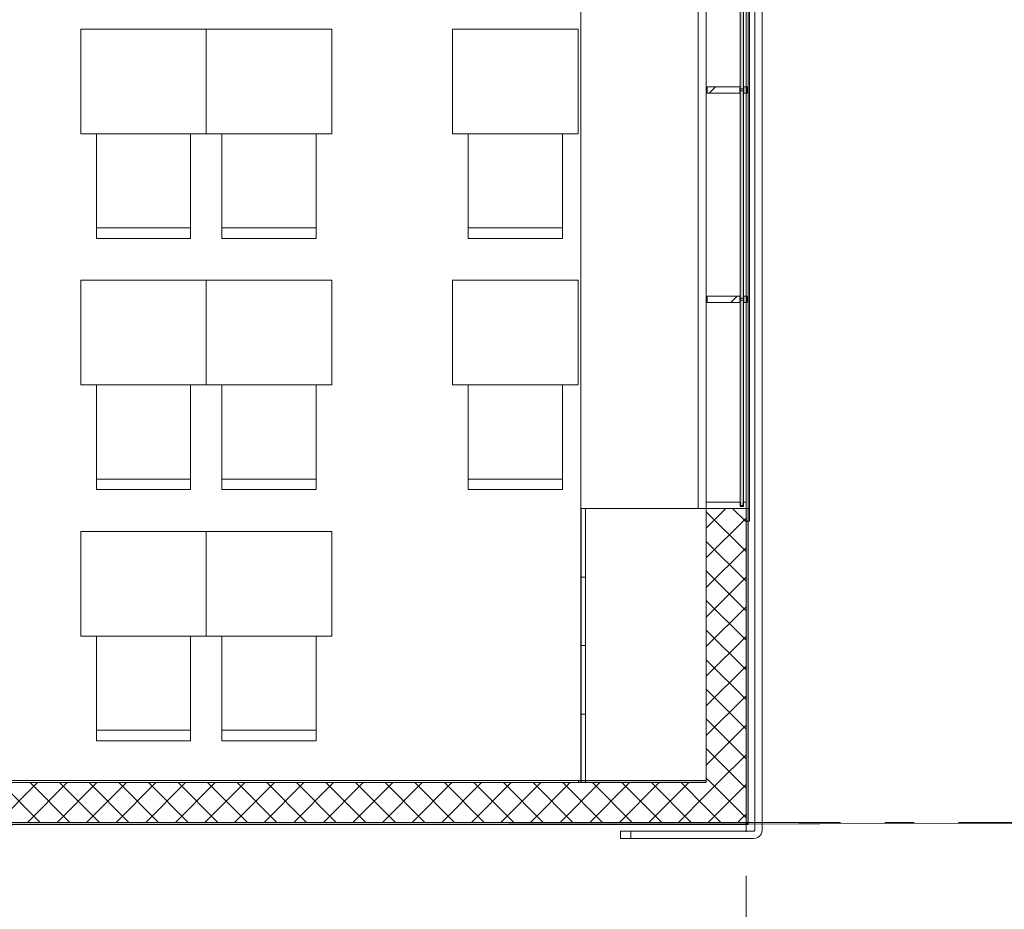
# Model space of a CAD drawing. Header units: millimetres. Extents: x 74467 to 235410, y -65 to 114857.
# Tile 197 of 256: x 126222 to 130927, y 70831 to 75081. Entities that reach past the tile are written whole.
import ezdxf
from ezdxf.enums import TextEntityAlignment as Align

# ---------------------------------------------------------------- set-up
doc = ezdxf.new("R2010")
doc.units = ezdxf.units.MM
doc.header["$MEASUREMENT"] = 0
doc.linetypes.add('Katkend topelt', pattern=[1093.611073, 529.166651, -211.666656, 141.111112, -211.666656])
doc.linetypes.add('Wipeout_Contour', pattern=[1000, 0, -1000])
for name, color, linetype in [('00 Kunstikonkursi LÜ jaoks asendi 2D', 7, 'Continuous'), ('00 Teljed.AR', 7, 'Continuous'), ('1235 Vahelaed.AR', 7, 'Continuous'), ('1311 Siseseinad.AR', 7, 'Continuous'), ('1312 Klaassiseseinad.AR', 7, 'Continuous'), ('1317 Käsipuud.SA', 7, 'Continuous'), ('1326 Seinapinnad.SA', 7, 'Continuous'), ('1330 Sisustus.SA', 7, 'Continuous'), ('1331 Sisseehitatud sisustus.SA', 7, 'Continuous'), ('9350 Netopind.AR', 7, 'Continuous')]:
    doc.layers.add(name, color=color, linetype=linetype)
doc.styles.add('GENERATED_STYLE_3', font='txt')
pattern_1 = [(45, (0, 0), (-70.71068, 70.71068), []), (135, (0, 0), (70.71068, 70.71068), [])]
pattern_2 = [(45, (0, 0), (-183.84776, 183.84776), [195, -65, 0, -65]), (45, (22.98, 206.83), (-183.84776, 183.84776), [195, -65, 0, -65])]

# ---------------------------------------------------------------- blocks, each defined once
blk = doc.blocks.new('Slab_3_1', base_point=(121939.6, 71235.9))
at = {"color": 254, "linetype": 'Wipeout_Contour', "lineweight": 0, "ltscale": 852887.361332}
blk.add_wipeout([(121939.6, 71235.9), (121462.1, 67838), (123892.6, 67793.4), (123892.6, 69575.9), (126312.6, 69575.9), (126312.6, 71235.9)], dxfattribs=at).dxf.layer = '1235 Vahelaed.AR'
at = {"layer": '1235 Vahelaed.AR', "color": 7, "linetype": 'Continuous', "lineweight": 13, "flags": 128}
blk.add_lwpolyline([(126312.6, 71235.9), (121939.6, 71235.9)], dxfattribs=at)
blk = doc.blocks.new('Slab_10_1', base_point=(128802.6, 95485.9))
at = {"color": 254, "linetype": 'Wipeout_Contour', "lineweight": 0, "ltscale": 4067564.723943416}
blk.add_wipeout([(133132.6, 95485.9), (128802.6, 95485.9), (128802.6, 94875.9), (129442.6, 94875.9), (129442.6, 71245.9), (132092.6, 71245.9), (132092.6, 71435.9), (131422.6, 71435.9), (131422.6, 72655.9), (132092.6, 72655.9), (132092.6, 79005.9), (131422.6, 79005.9), (131422.6, 81405.9), (132092.6, 81405.9), (132092.6, 82085.9), (132092.6, 85255.9), (131422.6, 85255.9), (131422.6, 87655.9), (132092.6, 87655.9), (132092.6, 90055.9), (131422.6, 90055.9), (131422.6, 90625.9), (131292.6, 90625.9), (131292.6, 90815.9), (131292.6, 93185.9), (133132.6, 93185.9)], dxfattribs=at).dxf.layer = '1235 Vahelaed.AR'
at = {"layer": '1235 Vahelaed.AR', "color": 7, "linetype": 'Continuous', "lineweight": 13, "flags": 128}
for points in [[(129442.6, 71245.9), (129442.6, 94875.9)], [(129692.6, 71245.9), (129442.6, 71245.9)]]:
    blk.add_lwpolyline(points, dxfattribs=at)
blk = doc.blocks.new('Slab_17_1', base_point=(126312.6, 71235.9))
at = {"color": 254, "linetype": 'Wipeout_Contour', "lineweight": 0, "ltscale": 2831097.235720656}
blk.add_wipeout([(129692.6, 71235.9), (126312.6, 71235.9), (126312.7, 69575.9), (129682.6, 69575.9), (129682.6, 69639.7), (131292.6, 69639.7), (131292.6, 67651), (132092.6, 67651), (133964.5, 67632.4), (133964.5, 67705.5), (134032.6, 67705.3), (134032.6, 69535.9), (133892.6, 69535.9), (133892.6, 69735.9), (133892.6, 71245.9), (133892.6, 71435.9), (132092.6, 71435.9), (132092.6, 71245.9), (129692.6, 71245.9)], dxfattribs=at).dxf.layer = '1235 Vahelaed.AR'
at = {"layer": '1235 Vahelaed.AR', "color": 7, "linetype": 'Continuous', "lineweight": 13, "flags": 128}
blk.add_lwpolyline([(126312.6, 71235.9), (129692.6, 71235.9), (129692.6, 71245.9)], dxfattribs=at)
blk = doc.blocks.new('Slab_22_1', base_point=(124307.1, 88081.6))
at = {"color": 254, "linetype": 'Wipeout_Contour', "lineweight": 0, "ltscale": 742907.755518}
blk.add_wipeout([(124307.1, 88081.6), (121939.6, 71235.9), (126312.6, 71235.9), (129692.6, 71235.9), (129692.6, 87324.7)], dxfattribs=at).dxf.layer = '1235 Vahelaed.AR'
at = {"layer": '1235 Vahelaed.AR', "color": 7, "linetype": 'Continuous', "lineweight": 13, "flags": 128}
blk.add_lwpolyline([(124307.1, 88081.6), (121939.6, 71235.9), (126312.6, 71235.9), (129692.6, 71235.9), (129692.6, 83745.5)], dxfattribs=at)
blk = doc.blocks.new('Liikumisruum_RG 103_3_1', base_point=(96460.4, 94557))
at = {"layer": '9350 Netopind.AR', "color": 7, "linetype": 'Continuous', "lineweight": 13, "flags": 128}
blk.add_lwpolyline([(129702.6, 93185.9), (129702.6, 71235.9), (123739.6, 71235.9), (123739.6, 69725.9), (129705.6, 69725.9), (129705.6, 67676.8), (132092.6, 67651.1), (132092.6, 69545.9), (131292.6, 69545.9), (131292.6, 72785.9), (132092.6, 72785.9), (132092.6, 78875.9), (131292.6, 78875.9), (131292.6, 81535.9), (132092.6, 81535.9), (132092.6, 85125.9), (131292.6, 85125.9), (131292.6, 87785.9), (132092.6, 87785.9), (132092.6, 89925.9), (131292.6, 89925.9), (131292.6, 93195.9)], dxfattribs=at)
blk = doc.blocks.new('Ainekabinet 2_PK 111_30_1', base_point=(123325, 77435.9))
at = {"layer": '9350 Netopind.AR', "color": 7, "linetype": 'Continuous', "lineweight": 13, "flags": 128}
blk.add_lwpolyline([(122085.9, 72277), (122006.6, 71712.5), (122412.6, 71655.4), (122383.1, 71445.9), (129502.6, 71445.9), (129502.6, 77435.9), (123225, 77435.9), (122810.9, 77435.9)], close=True, dxfattribs=at)
blk = doc.blocks.new('Slab_61_1', base_point=(128902.6, 77435.9))
at = {"layer": '1331 Sisseehitatud sisustus.SA', "color": 253, "linetype": 'Continuous', "lineweight": 13, "true_color": 0xa5a6a4, "flags": 128}
blk.add_lwpolyline([(128902.6, 77435.9), (128902.6, 71435.9), (129502.6, 71435.9), (129502.6, 77435.9)], close=True, dxfattribs=at)
blk = doc.blocks.new('Opening_2_1')
at = {"layer": '1311 Siseseinad.AR', "color": 7, "linetype": 'Continuous', "lineweight": 13, "flags": 128}
for points in [[(129479.6, 76745.5), (129463.6, 76745.5)], [(129463.6, 76745.5), (129463.6, 72745.5)], [(129502.6, 76745.5), (129479.6, 76745.5)], [(129708.6, 72745.5), (129708.6, 76745.5)]]:
    blk.add_lwpolyline(points, dxfattribs=at)
at = {"layer": '1311 Siseseinad.AR', "color": 7, "linetype": 'Continuous', "lineweight": 15, "flags": 128}
for points in [[(129708.6, 76745.5), (129702.6, 76745.5), (129692.6, 76745.5)], [(129463.6, 72745.5), (129479.6, 72745.5)], [(129479.6, 72745.5), (129502.6, 72745.5)], [(129502.6, 72745.5), (129692.6, 72745.5)], [(129692.6, 72745.5), (129702.6, 72745.5), (129708.6, 72745.5)]]:
    blk.add_lwpolyline(points, dxfattribs=at)
blk = doc.blocks.new('Wall_31_1', base_point=(129692.6, 87324.7))
at = {"layer": '1311 Siseseinad.AR', "linetype": 'Continuous', "lineweight": 13, "true_color": 0x50504f}
h = blk.add_hatch(dxfattribs=at)
h.set_pattern_fill('Plokk_õõnesbetoon_0001', color=251, style=0, pattern_type=2)
h.set_pattern_definition(pattern_1)
h.paths.add_polyline_path([(129502.6, 71435.9), (129692.6, 71435.9), (129692.6, 72745.5), (129502.6, 72745.5)])
h = blk.add_hatch(dxfattribs=at)
h.set_pattern_fill('Plokk_õõnesbetoon_0001', color=251, style=0, pattern_type=2)
h.set_pattern_definition(pattern_1)
h.paths.add_polyline_path([(129502.6, 71245.9), (129692.6, 71245.9), (129502.6, 71435.9)])
h = blk.add_hatch(dxfattribs=at)
h.set_pattern_fill('Plokk_õõnesbetoon_0001', color=251, style=0, pattern_type=2)
h.set_pattern_definition(pattern_1)
h.paths.add_polyline_path([(129692.6, 71435.9), (129502.6, 71435.9), (129692.6, 71245.9)])
at = {"layer": '1311 Siseseinad.AR', "color": 7, "linetype": 'Continuous', "lineweight": 15, "flags": 128}
for points in [[(129502.6, 72745.5), (129502.6, 71435.9)], [(129692.6, 71245.9), (129692.6, 72745.5)]]:
    blk.add_lwpolyline(points, dxfattribs=at)
at = {"layer": '1311 Siseseinad.AR', "color": 7, "linetype": 'Continuous', "lineweight": 13, "flags": 128}
blk.add_lwpolyline([(129692.6, 71245.9), (129502.6, 71245.9)], dxfattribs=at)
blk = doc.blocks.new('Wall_32_1', base_point=(129692.6, 71245.9))
at = {"layer": '1311 Siseseinad.AR', "linetype": 'Continuous', "lineweight": 13, "true_color": 0x50504f}
h = blk.add_hatch(dxfattribs=at)
h.set_pattern_fill('Plokk_õõnesbetoon_0001', color=251, style=0, pattern_type=2)
h.set_pattern_definition(pattern_1)
h.paths.add_polyline_path([(121942, 71245.9), (129502.6, 71245.9), (129502.6, 71435.9), (122371.6, 71435.9), (122345.6, 71250.8), (121950.5, 71306.3)])
at = {"layer": '1311 Siseseinad.AR', "color": 7, "linetype": 'Continuous', "lineweight": 15, "flags": 128}
for points in [[(129502.6, 71435.9), (122371.6, 71435.9)], [(121942, 71245.9), (129502.6, 71245.9)]]:
    blk.add_lwpolyline(points, dxfattribs=at)
blk = doc.blocks.new('Wall_261_1', base_point=(129692.6, 87324.7))
at = {"layer": '1326 Seinapinnad.SA', "linetype": 'Continuous', "lineweight": 0, "true_color": 0xfefefe}
for points in [[(129692.6, 72745.5), (129692.6, 71245.9), (129702.6, 71245.9), (129702.6, 72745.5), (129692.6, 72745.5)], [(129692.6, 71235.9), (129702.6, 71235.9), (129692.6, 71245.9)], [(129702.6, 71245.9), (129692.6, 71245.9), (129702.6, 71235.9)]]:
    blk.add_hatch(color=7, dxfattribs=at).paths.add_polyline_path(points)
at = {"layer": '1326 Seinapinnad.SA', "color": 7, "linetype": 'Continuous', "lineweight": 15, "flags": 128}
for points in [[(129692.6, 72745.5), (129692.6, 71245.9)], [(129702.6, 71235.9), (129702.6, 72745.5)], [(129702.6, 71235.9), (129692.6, 71235.9)]]:
    blk.add_lwpolyline(points, dxfattribs=at)
blk = doc.blocks.new('Wall_262_1', base_point=(129692.6, 71245.9))
at = {"layer": '1326 Seinapinnad.SA', "linetype": 'Continuous', "lineweight": 0, "true_color": 0xfefefe}
blk.add_hatch(color=7, dxfattribs=at).paths.add_polyline_path([(129692.6, 71245.9), (121941, 71245.9), (121941, 71235.9), (129692.6, 71235.9)])
at = {"layer": '1326 Seinapinnad.SA', "color": 7, "linetype": 'Continuous', "lineweight": 15, "flags": 128}
for points in [[(129692.6, 71245.9), (121941, 71245.9)], [(121941, 71235.9), (129692.6, 71235.9)]]:
    blk.add_lwpolyline(points, dxfattribs=at)
blk = doc.blocks.new('Wall_269_1', base_point=(122371.6, 71435.9))
at = {"layer": '1326 Seinapinnad.SA', "linetype": 'Continuous', "lineweight": 0, "true_color": 0xfefefe}
blk.add_hatch(color=7, dxfattribs=at).paths.add_polyline_path([(122381.7, 71435.9), (129502.6, 71435.9), (129502.6, 71445.9), (122383.1, 71445.9)])
at = {"layer": '1326 Seinapinnad.SA', "color": 7, "linetype": 'Continuous', "lineweight": 15, "flags": 128}
for points in [[(122371.6, 71435.9), (129502.6, 71435.9)], [(129502.6, 71445.9), (122383.1, 71445.9)], [(129502.6, 71435.9), (129502.6, 71445.9)]]:
    blk.add_lwpolyline(points, dxfattribs=at)
blk = doc.blocks.new('Wall_562_1', base_point=(129502.6, 72744.9))
at = {"layer": '1331 Sisseehitatud sisustus.SA', "color": 253, "linetype": 'Continuous', "lineweight": 13, "true_color": 0xa5a6a4, "flags": 128}
for points in [[(129463.6, 72745.5), (129463.6, 72744.9)], [(129479.6, 72744.9), (129463.6, 72744.9)], [(129502.6, 72744.9), (129479.6, 72744.9)], [(129502.6, 72744.9), (129502.6, 72745.5)]]:
    blk.add_lwpolyline(points, dxfattribs=at)
blk = doc.blocks.new('Wall_563_1', base_point=(129692.6, 72684.9))
at = {"layer": '1331 Sisseehitatud sisustus.SA', "color": 253, "linetype": 'Continuous', "lineweight": 13, "true_color": 0xa5a6a4, "flags": 128}
for points in [[(129708.6, 76805.5), (129692.6, 76805.5)], [(129692.6, 76805.5), (129692.6, 76745.5)], [(129708.6, 76745.5), (129708.6, 76805.5)], [(129692.6, 72745.5), (129692.6, 72684.9)], [(129708.6, 72684.9), (129708.6, 72745.5)], [(129692.6, 72684.9), (129708.6, 72684.9)]]:
    blk.add_lwpolyline(points, dxfattribs=at)
blk = doc.blocks.new('Wall_574_1', base_point=(122373, 71435.9))
at = {"color": 254, "linetype": 'Wipeout_Contour', "lineweight": 0, "ltscale": 578135.032796}
blk.add_wipeout([(122373, 71435.9), (128892.6, 71435.9), (128892.6, 71445.9), (122373, 71445.9)], dxfattribs=at).dxf.layer = '1326 Seinapinnad.SA'
at = {"layer": '1326 Seinapinnad.SA', "color": 7, "linetype": 'Continuous', "lineweight": 13, "flags": 128}
for points in [[(128892.6, 71445.9), (122373, 71445.9)], [(122373, 71435.9), (128892.6, 71435.9)], [(128892.6, 71435.9), (128892.6, 71445.9)]]:
    blk.add_lwpolyline(points, dxfattribs=at)
blk = doc.blocks.new('Railing_12_1')
at = {"layer": '1317 Käsipuud.SA', "color": 7, "linetype": 'Continuous', "lineweight": 13}
for p, q in [((129770.1, 75875.3), (129735.1, 75875.3)), ((129735.1, 75875.3), (129735.1, 75525.9)), ((129770.1, 75525.9), (129770.1, 75875.3)), ((129770.1, 75825.4), (129735.1, 75825.4)), ((129735.1, 75825.4), (129735.1, 75525.9)), ((129770.1, 75525.9), (129770.1, 75825.4)), ((129735.1, 75525.9), (129735.1, 71251.9)), ((129735.1, 75525.9), (129735.1, 71251.9)), ((129770.1, 71251.9), (129770.1, 75525.9)), ((129770.1, 71251.9), (129770.1, 75525.9)), ((129735.1, 71251.9), (129735.1, 71235.9)), ((129735.1, 71251.9), (129735.1, 71235.9)), ((129735.1, 71235.9), (129735.1, 71212)), ((129735.1, 71235.9), (129735.1, 71212)), ((129770.1, 71235.9), (129770.1, 71251.9)), ((129770.1, 71235.9), (129770.1, 71251.9)), ((129770.1, 71209.7), (129770.1, 71235.9)), ((129770.1, 71209.7), (129770.1, 71235.9)), ((129442.6, 71203.4), (129092.6, 71203.4)), ((129092.6, 71203.4), (129092.6, 71168.4)), ((129442.6, 71203.4), (129142.6, 71203.4)), ((129142.6, 71203.4), (129142.6, 71168.4)), ((129711.6, 71203.4), (129442.6, 71203.4)), ((129711.6, 71203.4), (129442.6, 71203.4)), ((129726.5, 71203.4), (129711.6, 71203.4)), ((129726.5, 71203.4), (129711.6, 71203.4)), ((129729.5, 71203.8), (129726.5, 71203.4)), ((129729.5, 71203.8), (129726.5, 71203.4)), ((129731.3, 71204.5), (129729.5, 71203.8)), ((129731.3, 71204.5), (129729.5, 71203.8)), ((129732.8, 71205.7), (129731.3, 71204.5)), ((129732.8, 71205.7), (129731.3, 71204.5)), ((129734, 71207.2), (129732.8, 71205.7)), ((129734, 71207.2), (129732.8, 71205.7)), ((129734.7, 71209), (129734, 71207.2)), ((129734.7, 71209), (129734, 71207.2)), ((129735, 71210.8), (129734.7, 71209)), ((129735, 71210.8), (129734.7, 71209)), ((129735.1, 71212), (129735, 71210.8)), ((129735.1, 71212), (129735, 71210.8)), ((129757.8, 71180.7), (129764.6, 71189.6)), ((129757.8, 71180.7), (129764.6, 71189.6)), ((129764.6, 71189.6), (129767.7, 71197.2)), ((129764.6, 71189.6), (129767.7, 71197.2)), ((129767.7, 71197.2), (129768.8, 71199.8)), ((129767.7, 71197.2), (129768.8, 71199.8)), ((129768.8, 71199.8), (129770.1, 71209.7)), ((129768.8, 71199.8), (129770.1, 71209.7)), ((129092.6, 71168.4), (129442.6, 71168.4)), ((129142.6, 71168.4), (129442.6, 71168.4)), ((129442.6, 71168.4), (129711.6, 71168.4)), ((129442.6, 71168.4), (129711.6, 71168.4)), ((129711.6, 71168.4), (129727.6, 71168.4)), ((129711.6, 71168.4), (129727.6, 71168.4)), ((129727.6, 71168.4), (129728.8, 71168.4)), ((129727.6, 71168.4), (129728.8, 71168.4)), ((129728.8, 71168.4), (129738.7, 71169.7)), ((129728.8, 71168.4), (129738.7, 71169.7)), ((129738.7, 71169.7), (129749, 71173.9)), ((129738.7, 71169.7), (129749, 71173.9)), ((129749, 71173.9), (129757.8, 71180.7)), ((129749, 71173.9), (129757.8, 71180.7))]:
    blk.add_line(p, q, dxfattribs=at)
blk = doc.blocks.new('Chair 10 24[151]_1', base_point=(126588.4, 74036.2))
at = {"layer": '1330 Sisustus.SA', "color": 253, "linetype": 'Continuous', "lineweight": 13, "true_color": 0xa5a6a4}
blk.add_line((126588.4, 74086.2), (127038.4, 74086.2), dxfattribs=at)
at = {"layer": '1330 Sisustus.SA', "color": 253, "linetype": 'Continuous', "lineweight": 13, "true_color": 0xa5a6a4, "flags": 128}
blk.add_lwpolyline([(126588.4, 74536.2), (127038.4, 74536.2), (127038.4, 74036.2), (126588.4, 74036.2)], close=True, dxfattribs=at)
blk = doc.blocks.new('Dining Table 01 24[152]_1', base_point=(127113.4, 75036.2))
at = {"layer": '1330 Sisustus.SA', "color": 253, "linetype": 'Continuous', "lineweight": 13, "true_color": 0xa5a6a4}
for p, q in [((127113.4, 75036.2), (126513.4, 75036.2)), ((126513.4, 75036.2), (126513.4, 74536.2)), ((127113.4, 74536.2), (127113.4, 75036.2)), ((126513.4, 74536.2), (127113.4, 74536.2))]:
    blk.add_line(p, q, dxfattribs=at)
at = {"layer": '1330 Sisustus.SA', "color": 253, "linetype": 'Continuous', "lineweight": 13, "true_color": 0xa5a6a4, "flags": 128}
blk.add_lwpolyline([(127113.4, 75036.2), (126513.4, 75036.2), (126513.4, 74536.2), (127113.4, 74536.2)], close=True, dxfattribs=at)
blk = doc.blocks.new('Chair 10 24[153]_1', base_point=(127188.4, 74036.2))
at = {"layer": '1330 Sisustus.SA', "color": 253, "linetype": 'Continuous', "lineweight": 13, "true_color": 0xa5a6a4}
blk.add_line((127188.4, 74086.2), (127638.4, 74086.2), dxfattribs=at)
at = {"layer": '1330 Sisustus.SA', "color": 253, "linetype": 'Continuous', "lineweight": 13, "true_color": 0xa5a6a4, "flags": 128}
blk.add_lwpolyline([(127188.4, 74536.2), (127638.4, 74536.2), (127638.4, 74036.2), (127188.4, 74036.2)], close=True, dxfattribs=at)
blk = doc.blocks.new('Dining Table 01 24[154]_1', base_point=(127713.4, 75036.2))
at = {"layer": '1330 Sisustus.SA', "color": 253, "linetype": 'Continuous', "lineweight": 13, "true_color": 0xa5a6a4}
for p, q in [((127713.4, 75036.2), (127113.4, 75036.2)), ((127113.4, 75036.2), (127113.4, 74536.2)), ((127713.4, 74536.2), (127713.4, 75036.2)), ((127113.4, 74536.2), (127713.4, 74536.2))]:
    blk.add_line(p, q, dxfattribs=at)
at = {"layer": '1330 Sisustus.SA', "color": 253, "linetype": 'Continuous', "lineweight": 13, "true_color": 0xa5a6a4, "flags": 128}
blk.add_lwpolyline([(127713.4, 75036.2), (127113.4, 75036.2), (127113.4, 74536.2), (127713.4, 74536.2)], close=True, dxfattribs=at)
blk = doc.blocks.new('Chair 10 24[163]_1', base_point=(126588.4, 72836.2))
at = {"layer": '1330 Sisustus.SA', "color": 253, "linetype": 'Continuous', "lineweight": 13, "true_color": 0xa5a6a4}
blk.add_line((126588.4, 72886.2), (127038.4, 72886.2), dxfattribs=at)
at = {"layer": '1330 Sisustus.SA', "color": 253, "linetype": 'Continuous', "lineweight": 13, "true_color": 0xa5a6a4, "flags": 128}
blk.add_lwpolyline([(126588.4, 73336.2), (127038.4, 73336.2), (127038.4, 72836.2), (126588.4, 72836.2)], close=True, dxfattribs=at)
blk = doc.blocks.new('Dining Table 01 24[164]_1', base_point=(127113.4, 73836.2))
at = {"layer": '1330 Sisustus.SA', "color": 253, "linetype": 'Continuous', "lineweight": 13, "true_color": 0xa5a6a4}
for p, q in [((127113.4, 73836.2), (126513.4, 73836.2)), ((126513.4, 73836.2), (126513.4, 73336.2)), ((127113.4, 73336.2), (127113.4, 73836.2)), ((126513.4, 73336.2), (127113.4, 73336.2))]:
    blk.add_line(p, q, dxfattribs=at)
at = {"layer": '1330 Sisustus.SA', "color": 253, "linetype": 'Continuous', "lineweight": 13, "true_color": 0xa5a6a4, "flags": 128}
blk.add_lwpolyline([(127113.4, 73836.2), (126513.4, 73836.2), (126513.4, 73336.2), (127113.4, 73336.2)], close=True, dxfattribs=at)
blk = doc.blocks.new('Chair 10 24[165]_1', base_point=(127188.4, 72836.2))
at = {"layer": '1330 Sisustus.SA', "color": 253, "linetype": 'Continuous', "lineweight": 13, "true_color": 0xa5a6a4}
blk.add_line((127188.4, 72886.2), (127638.4, 72886.2), dxfattribs=at)
at = {"layer": '1330 Sisustus.SA', "color": 253, "linetype": 'Continuous', "lineweight": 13, "true_color": 0xa5a6a4, "flags": 128}
blk.add_lwpolyline([(127188.4, 73336.2), (127638.4, 73336.2), (127638.4, 72836.2), (127188.4, 72836.2)], close=True, dxfattribs=at)
blk = doc.blocks.new('Dining Table 01 24[166]_1', base_point=(127713.4, 73836.2))
at = {"layer": '1330 Sisustus.SA', "color": 253, "linetype": 'Continuous', "lineweight": 13, "true_color": 0xa5a6a4}
for p, q in [((127713.4, 73836.2), (127113.4, 73836.2)), ((127113.4, 73836.2), (127113.4, 73336.2)), ((127713.4, 73336.2), (127713.4, 73836.2)), ((127113.4, 73336.2), (127713.4, 73336.2))]:
    blk.add_line(p, q, dxfattribs=at)
at = {"layer": '1330 Sisustus.SA', "color": 253, "linetype": 'Continuous', "lineweight": 13, "true_color": 0xa5a6a4, "flags": 128}
blk.add_lwpolyline([(127713.4, 73836.2), (127113.4, 73836.2), (127113.4, 73336.2), (127713.4, 73336.2)], close=True, dxfattribs=at)
blk = doc.blocks.new('Chair 10 24[175]_1', base_point=(126588.4, 71636.2))
at = {"layer": '1330 Sisustus.SA', "color": 253, "linetype": 'Continuous', "lineweight": 13, "true_color": 0xa5a6a4}
blk.add_line((126588.4, 71686.2), (127038.4, 71686.2), dxfattribs=at)
at = {"layer": '1330 Sisustus.SA', "color": 253, "linetype": 'Continuous', "lineweight": 13, "true_color": 0xa5a6a4, "flags": 128}
blk.add_lwpolyline([(126588.4, 72136.2), (127038.4, 72136.2), (127038.4, 71636.2), (126588.4, 71636.2)], close=True, dxfattribs=at)
blk = doc.blocks.new('Dining Table 01 24[176]_1', base_point=(127113.4, 72636.2))
at = {"layer": '1330 Sisustus.SA', "color": 253, "linetype": 'Continuous', "lineweight": 13, "true_color": 0xa5a6a4}
for p, q in [((127113.4, 72636.2), (126513.4, 72636.2)), ((126513.4, 72636.2), (126513.4, 72136.2)), ((127113.4, 72136.2), (127113.4, 72636.2)), ((126513.4, 72136.2), (127113.4, 72136.2))]:
    blk.add_line(p, q, dxfattribs=at)
at = {"layer": '1330 Sisustus.SA', "color": 253, "linetype": 'Continuous', "lineweight": 13, "true_color": 0xa5a6a4, "flags": 128}
blk.add_lwpolyline([(127113.4, 72636.2), (126513.4, 72636.2), (126513.4, 72136.2), (127113.4, 72136.2)], close=True, dxfattribs=at)
blk = doc.blocks.new('Chair 10 24[177]_1', base_point=(127188.4, 71636.2))
at = {"layer": '1330 Sisustus.SA', "color": 253, "linetype": 'Continuous', "lineweight": 13, "true_color": 0xa5a6a4}
blk.add_line((127188.4, 71686.2), (127638.4, 71686.2), dxfattribs=at)
at = {"layer": '1330 Sisustus.SA', "color": 253, "linetype": 'Continuous', "lineweight": 13, "true_color": 0xa5a6a4, "flags": 128}
blk.add_lwpolyline([(127188.4, 72136.2), (127638.4, 72136.2), (127638.4, 71636.2), (127188.4, 71636.2)], close=True, dxfattribs=at)
blk = doc.blocks.new('Dining Table 01 24[178]_1', base_point=(127713.4, 72636.2))
at = {"layer": '1330 Sisustus.SA', "color": 253, "linetype": 'Continuous', "lineweight": 13, "true_color": 0xa5a6a4}
for p, q in [((127713.4, 72636.2), (127113.4, 72636.2)), ((127113.4, 72636.2), (127113.4, 72136.2)), ((127713.4, 72136.2), (127713.4, 72636.2)), ((127113.4, 72136.2), (127713.4, 72136.2))]:
    blk.add_line(p, q, dxfattribs=at)
at = {"layer": '1330 Sisustus.SA', "color": 253, "linetype": 'Continuous', "lineweight": 13, "true_color": 0xa5a6a4, "flags": 128}
blk.add_lwpolyline([(127713.4, 72636.2), (127113.4, 72636.2), (127113.4, 72136.2), (127713.4, 72136.2)], close=True, dxfattribs=at)
blk = doc.blocks.new('Cupboard 24[393]_1', base_point=(128905.4, 72744.9))
at = {"layer": '1331 Sisseehitatud sisustus.SA', "color": 253, "linetype": 'Continuous', "lineweight": 13, "true_color": 0xa5a6a4}
for p, q in [((128905.4, 72744.9), (128925.4, 72744.9)), ((128925.4, 72744.9), (128925.4, 71435.9)), ((128905.4, 72417.6), (128925.4, 72417.6)), ((128905.4, 72090.4), (128925.4, 72090.4)), ((128905.4, 71763.1), (128925.4, 71763.1))]:
    blk.add_line(p, q, dxfattribs=at)
at = {"layer": '1331 Sisseehitatud sisustus.SA', "color": 253, "linetype": 'Continuous', "lineweight": 13, "true_color": 0xa5a6a4, "flags": 128}
blk.add_lwpolyline([(128905.4, 72744.9), (128905.4, 71435.9), (129502.6, 71435.9), (129502.6, 72744.9)], close=True, dxfattribs=at)
blk = doc.blocks.new('Chair 10 24[395]_1', base_point=(128365.6, 74036.2))
at = {"layer": '1330 Sisustus.SA', "color": 253, "linetype": 'Continuous', "lineweight": 13, "true_color": 0xa5a6a4}
blk.add_line((128365.6, 74086.2), (128815.6, 74086.2), dxfattribs=at)
at = {"layer": '1330 Sisustus.SA', "color": 253, "linetype": 'Continuous', "lineweight": 13, "true_color": 0xa5a6a4, "flags": 128}
blk.add_lwpolyline([(128365.6, 74536.2), (128815.6, 74536.2), (128815.6, 74036.2), (128365.6, 74036.2)], close=True, dxfattribs=at)
blk = doc.blocks.new('Dining Table 01 24[396]_1', base_point=(128890.6, 75036.2))
at = {"layer": '1330 Sisustus.SA', "color": 253, "linetype": 'Continuous', "lineweight": 13, "true_color": 0xa5a6a4}
for p, q in [((128890.6, 75036.2), (128290.6, 75036.2)), ((128290.6, 75036.2), (128290.6, 74536.2)), ((128890.6, 74536.2), (128890.6, 75036.2)), ((128290.6, 74536.2), (128890.6, 74536.2))]:
    blk.add_line(p, q, dxfattribs=at)
at = {"layer": '1330 Sisustus.SA', "color": 253, "linetype": 'Continuous', "lineweight": 13, "true_color": 0xa5a6a4, "flags": 128}
blk.add_lwpolyline([(128890.6, 75036.2), (128290.6, 75036.2), (128290.6, 74536.2), (128890.6, 74536.2)], close=True, dxfattribs=at)
blk = doc.blocks.new('Chair 10 24[397]_1', base_point=(128365.6, 72836.2))
at = {"layer": '1330 Sisustus.SA', "color": 253, "linetype": 'Continuous', "lineweight": 13, "true_color": 0xa5a6a4}
blk.add_line((128365.6, 72886.2), (128815.6, 72886.2), dxfattribs=at)
at = {"layer": '1330 Sisustus.SA', "color": 253, "linetype": 'Continuous', "lineweight": 13, "true_color": 0xa5a6a4, "flags": 128}
blk.add_lwpolyline([(128365.6, 73336.2), (128815.6, 73336.2), (128815.6, 72836.2), (128365.6, 72836.2)], close=True, dxfattribs=at)
blk = doc.blocks.new('Dining Table 01 24[398]_1', base_point=(128890.6, 73836.2))
at = {"layer": '1330 Sisustus.SA', "color": 253, "linetype": 'Continuous', "lineweight": 13, "true_color": 0xa5a6a4}
for p, q in [((128890.6, 73836.2), (128290.6, 73836.2)), ((128290.6, 73836.2), (128290.6, 73336.2)), ((128890.6, 73336.2), (128890.6, 73836.2)), ((128290.6, 73336.2), (128890.6, 73336.2))]:
    blk.add_line(p, q, dxfattribs=at)
at = {"layer": '1330 Sisustus.SA', "color": 253, "linetype": 'Continuous', "lineweight": 13, "true_color": 0xa5a6a4, "flags": 128}
blk.add_lwpolyline([(128890.6, 73836.2), (128290.6, 73836.2), (128290.6, 73336.2), (128890.6, 73336.2)], close=True, dxfattribs=at)
blk = doc.blocks.new('Curtain Wall_33_1')
at = {"layer": '1312 Klaassiseseinad.AR', "linetype": 'Continuous', "lineweight": 13, "true_color": 0xff1d1d}
h = blk.add_hatch(dxfattribs=at)
h.set_pattern_fill('Dot___Dashed_0001', color=1, style=0, pattern_type=2)
h.set_pattern_definition(pattern_2)
h.paths.add_polyline_path([(129666.6, 75730.5), (129678.6, 75730.5), (129678.6, 75715.5), (129692.6, 75715.5), (129692.6, 75745.5), (129672.6, 75745.5), (129502.6, 75745.5), (129502.6, 75715.5), (129666.6, 75715.5)])
at = {"layer": '1312 Klaassiseseinad.AR', "linetype": 'Continuous', "lineweight": 0, "true_color": 0x303030}
for points in [[(129680.6, 75735.5), (129664.6, 75735.5), (129664.6, 74740.4), (129680.6, 74740.4)], [(129680.6, 74750.4), (129664.6, 74750.4), (129664.6, 73740.2), (129680.6, 73740.2)], [(129680.6, 73750.2), (129664.6, 73750.2), (129664.6, 72755.5), (129680.6, 72755.5)]]:
    blk.add_hatch(color=250, dxfattribs=at).paths.add_polyline_path(points)
at = {"layer": '1312 Klaassiseseinad.AR', "linetype": 'Continuous', "lineweight": 13, "true_color": 0xff1d1d}
h = blk.add_hatch(dxfattribs=at)
h.set_pattern_fill('Dot___Dashed_0001', color=1, style=0, pattern_type=2)
h.set_pattern_definition(pattern_2)
h.paths.add_polyline_path([(129662.6, 74730.4), (129662.6, 74760.4), (129507.6, 74760.4), (129507.6, 74730.4)])
h = blk.add_hatch(dxfattribs=at)
h.set_pattern_fill('Dot___Dashed_0001', color=1, style=0, pattern_type=2)
h.set_pattern_definition(pattern_2)
h.paths.add_polyline_path([(129682.6, 74730.4), (129697.6, 74730.4), (129697.6, 74760.4), (129682.6, 74760.4)])
h = blk.add_hatch(dxfattribs=at)
h.set_pattern_fill('Dot___Dashed_0001', color=1, style=0, pattern_type=2)
h.set_pattern_definition(pattern_2)
h.paths.add_polyline_path([(129662.6, 73730.2), (129662.6, 73760.2), (129507.6, 73760.2), (129507.6, 73730.2)])
h = blk.add_hatch(dxfattribs=at)
h.set_pattern_fill('Dot___Dashed_0001', color=1, style=0, pattern_type=2)
h.set_pattern_definition(pattern_2)
h.paths.add_polyline_path([(129682.6, 73730.2), (129697.6, 73730.2), (129697.6, 73760.2), (129682.6, 73760.2)])
h = blk.add_hatch(dxfattribs=at)
h.set_pattern_fill('Dot___Dashed_0001', color=1, style=0, pattern_type=2)
h.set_pattern_definition(pattern_2)
h.paths.add_polyline_path([(129666.6, 72760.5), (129666.6, 72775.5), (129502.6, 72775.5), (129502.6, 72745.5), (129672.6, 72745.5), (129692.6, 72745.5), (129692.6, 72775.5), (129678.6, 72775.5), (129678.6, 72760.5)])
at = {"layer": '1312 Klaassiseseinad.AR', "color": 7, "linetype": 'Continuous', "lineweight": 15}
for p, q in [((129502.6, 75745.5), (129502.6, 75715.5)), ((129666.6, 75715.5), (129502.6, 75715.5)), ((129666.6, 75730.5), (129666.6, 75715.5)), ((129678.6, 75730.5), (129666.6, 75730.5)), ((129678.6, 75730.5), (129678.6, 75715.5)), ((129692.6, 75715.5), (129678.6, 75715.5)), ((129692.6, 75745.5), (129692.6, 75715.5)), ((129507.6, 74760.4), (129507.6, 74730.4)), ((129662.6, 74760.4), (129507.6, 74760.4)), ((129662.6, 74730.4), (129507.6, 74730.4)), ((129662.6, 74760.4), (129662.6, 74730.4)), ((129682.6, 74760.4), (129682.6, 74730.4)), ((129697.6, 74760.4), (129682.6, 74760.4)), ((129697.6, 74730.4), (129682.6, 74730.4)), ((129697.6, 74760.4), (129697.6, 74730.4)), ((129507.6, 73760.2), (129507.6, 73730.2)), ((129662.6, 73760.2), (129507.6, 73760.2)), ((129662.6, 73730.2), (129507.6, 73730.2)), ((129662.6, 73760.2), (129662.6, 73730.2)), ((129682.6, 73760.2), (129682.6, 73730.2)), ((129697.6, 73760.2), (129682.6, 73760.2)), ((129697.6, 73730.2), (129682.6, 73730.2)), ((129697.6, 73760.2), (129697.6, 73730.2)), ((129502.6, 72775.5), (129502.6, 72745.5)), ((129666.6, 72775.5), (129502.6, 72775.5)), ((129666.6, 72775.5), (129666.6, 72760.5)), ((129678.6, 72760.5), (129666.6, 72760.5)), ((129678.6, 72775.5), (129678.6, 72760.5)), ((129692.6, 72775.5), (129678.6, 72775.5)), ((129692.6, 72775.5), (129692.6, 72745.5))]:
    blk.add_line(p, q, dxfattribs=at)
at = {"layer": '1312 Klaassiseseinad.AR', "color": 7, "linetype": 'Continuous', "lineweight": 15, "flags": 128}
for points in [[(129692.6, 75745.5), (129672.6, 75745.5), (129502.6, 75745.5)], [(129692.6, 72745.5), (129672.6, 72745.5), (129502.6, 72745.5)]]:
    blk.add_lwpolyline(points, dxfattribs=at)
at = {"layer": '1312 Klaassiseseinad.AR', "color": 7, "linetype": 'Continuous', "lineweight": 13, "flags": 128}
for points in [[(129680.6, 75735.5), (129664.6, 75735.5), (129664.6, 74740.4), (129680.6, 74740.4)], [(129680.6, 74750.4), (129664.6, 74750.4), (129664.6, 73740.2), (129680.6, 73740.2)], [(129680.6, 73750.2), (129664.6, 73750.2), (129664.6, 72755.5), (129680.6, 72755.5)]]:
    blk.add_lwpolyline(points, close=True, dxfattribs=at)
blk = doc.blocks.new('Standard grid marker_3')
at = {"layer": '00 Teljed.AR', "color": 252, "linetype": 'Katkend topelt', "lineweight": 13, "true_color": 0x8c8d8c}
blk.add_line((6073.2, 0), (54988.3, 0), dxfattribs=at)
at = {"layer": '00 Teljed.AR', "color": 252, "lineweight": 13, "true_color": 0x8c8d8c, "style": 'GENERATED_STYLE_3'}
for tag, p in [('AC_MarkerText_1_0', (-54.3, -45.7)), ('AC_MarkerText_1_1', (61407.2, -45.7))]:
    blk.add_attdef(tag, text='', height=200, rotation=270, dxfattribs=at).set_placement(p, align=Align.TOP_CENTER)
blk = doc.blocks.new('Standard grid marker_7')
at = {"layer": '00 Teljed.AR', "color": 252, "linetype": 'Katkend topelt', "lineweight": 13, "true_color": 0x8c8d8c}
blk.add_line((1179.4, 0), (38064.5, 0), dxfattribs=at)
at = {"layer": '00 Teljed.AR', "color": 252, "lineweight": 13, "true_color": 0x8c8d8c, "style": 'GENERATED_STYLE_3'}
for tag, p in [('AC_MarkerText_1_0', (-200, -191.4)), ('AC_MarkerText_1_1', (39443.9, -191.4))]:
    blk.add_attdef(tag, text='', height=200, rotation=180, dxfattribs=at).set_placement(p, align=Align.TOP_CENTER)

msp = doc.modelspace()

# ---------------------------------------------------------------- block references
at = {"layer": '1235 Vahelaed.AR', "color": 7, "linetype": 'Continuous', "lineweight": 13}
for name, p in [('Slab_10_1', (128802.6, 95485.9)), ('Slab_3_1', (121939.6, 71235.9))]:
    msp.add_blockref(name, p, dxfattribs=at)

# ---------------------------------------------------------------- next in the draw order: block references
msp.add_blockref('Slab_17_1', (126312.6, 71235.9), dxfattribs=at)

# ---------------------------------------------------------------- next in the draw order: block references
msp.add_blockref('Slab_22_1', (124307.1, 88081.6), dxfattribs=at)

# ---------------------------------------------------------------- next in the draw order: linework, layer by layer
at = {"layer": '00 Kunstikonkursi LÜ jaoks asendi 2D', "color": 7, "linetype": 'Continuous', "lineweight": 13, "flags": 128}
for points in [[(85212.3, 103505.9), (80740.1, 71575.3), (94839, 69600.8), (97910.8, 91471.6), (123957.8, 87832), (121631.9, 71230), (139853.7, 71250.7), (139838.5, 103531.6)], [(121631.9, 71230), (121180.2, 68000.7), (139640.4, 67681.9), (139638.7, 71250.6)]]:
    msp.add_lwpolyline(points, close=True, dxfattribs=at)
at = {"layer": '9350 Netopind.AR', "color": 7, "linetype": 'Continuous', "lineweight": 0, "true_color": 0xfaefc5, "flags": 128}
msp.add_lwpolyline([(129702.6, 93185.9), (129702.6, 71235.9), (123739.6, 71235.9), (123739.6, 69725.9), (129705.6, 69725.9), (129705.6, 67676.8), (132092.6, 67651.1), (132092.6, 69545.9), (131292.6, 69545.9), (131292.6, 72785.9), (132092.6, 72785.9), (132092.6, 78875.9), (131292.6, 78875.9), (131292.6, 81535.9), (132092.6, 81535.9), (132092.6, 85125.9), (131292.6, 85125.9), (131292.6, 87785.9), (132092.6, 87785.9), (132092.6, 89925.9), (131292.6, 89925.9), (131292.6, 93195.9)], dxfattribs=at)
at = {"layer": '9350 Netopind.AR', "color": 253, "linetype": 'Continuous', "lineweight": 0, "true_color": 0xbbb393, "flags": 128}
msp.add_lwpolyline([(122085.9, 72277), (122006.6, 71712.5), (122412.6, 71655.4), (122383.1, 71445.9), (129502.6, 71445.9), (129502.6, 77435.9), (123225, 77435.9), (122810.9, 77435.9)], close=True, dxfattribs=at)

# ---------------------------------------------------------------- next in the draw order: block references
at = {"layer": '00 Teljed.AR', "color": 7, "linetype": 'Continuous', "lineweight": 13, "zscale": 1000, "rotation": 90}
msp.add_blockref('Standard grid marker_3', (129692.6, 46889.6), dxfattribs=at)
at = {"layer": '1311 Siseseinad.AR', "color": 7, "lineweight": 15}
for name, p in [('Wall_31_1', (129692.6, 87324.7)), ('Wall_32_1', (129692.6, 71245.9))]:
    msp.add_blockref(name, p, dxfattribs=at)
at = {"layer": '1311 Siseseinad.AR', "color": 7, "linetype": 'Continuous', "lineweight": 13}
msp.add_blockref('Opening_2_1', (0, 0), dxfattribs=at)
at = {"layer": '1312 Klaassiseseinad.AR', "linetype": 'Continuous', "lineweight": 0}
msp.add_blockref('Curtain Wall_33_1', (0, 0), dxfattribs=at)
at = {"layer": '1317 Käsipuud.SA', "color": 7, "linetype": 'Continuous', "lineweight": 13}
msp.add_blockref('Railing_12_1', (0, 0), dxfattribs=at)
at = {"layer": '1326 Seinapinnad.SA', "color": 7, "lineweight": 15}
for name, p in [('Wall_261_1', (129692.6, 87324.7)), ('Wall_269_1', (122371.6, 71435.9)), ('Wall_262_1', (129692.6, 71245.9))]:
    msp.add_blockref(name, p, dxfattribs=at)
at = {"layer": '1330 Sisustus.SA', "color": 253, "linetype": 'Continuous', "lineweight": 13, "true_color": 0xa5a6a4}
for name, p in [('Dining Table 01 24[152]_1', (127113.4, 75036.2)), ('Dining Table 01 24[154]_1', (127713.4, 75036.2)), ('Dining Table 01 24[396]_1', (128890.6, 75036.2)), ('Chair 10 24[151]_1', (126588.4, 74036.2)), ('Chair 10 24[153]_1', (127188.4, 74036.2)), ('Chair 10 24[395]_1', (128365.6, 74036.2)), ('Dining Table 01 24[164]_1', (127113.4, 73836.2)), ('Dining Table 01 24[166]_1', (127713.4, 73836.2)), ('Dining Table 01 24[398]_1', (128890.6, 73836.2)), ('Chair 10 24[163]_1', (126588.4, 72836.2)), ('Chair 10 24[165]_1', (127188.4, 72836.2)), ('Chair 10 24[397]_1', (128365.6, 72836.2)), ('Dining Table 01 24[176]_1', (127113.4, 72636.2)), ('Dining Table 01 24[178]_1', (127713.4, 72636.2)), ('Chair 10 24[175]_1', (126588.4, 71636.2)), ('Chair 10 24[177]_1', (127188.4, 71636.2))]:
    msp.add_blockref(name, p, dxfattribs=at)
at = {"layer": '1331 Sisseehitatud sisustus.SA', "color": 253, "linetype": 'Continuous', "lineweight": 13, "true_color": 0xa5a6a4}
msp.add_blockref('Slab_61_1', (128902.6, 77435.9), dxfattribs=at)
at = {"layer": '1331 Sisseehitatud sisustus.SA', "color": 253, "lineweight": 13, "true_color": 0xa5a6a4}
for name, p in [('Wall_563_1', (129692.6, 72684.9)), ('Wall_562_1', (129502.6, 72744.9))]:
    msp.add_blockref(name, p, dxfattribs=at)
at = {"layer": '9350 Netopind.AR', "color": 7, "linetype": 'Continuous', "lineweight": 13}
msp.add_blockref('Liikumisruum_RG 103_3_1', (96460.4, 94557), dxfattribs=at)
at = {"layer": '9350 Netopind.AR', "color": 12, "linetype": 'Continuous', "lineweight": 13, "true_color": 0xdf0000}
msp.add_blockref('Ainekabinet 2_PK 111_30_1', (123325, 77435.9), dxfattribs=at)

# ---------------------------------------------------------------- next in the draw order: block references
at = {"layer": '1326 Seinapinnad.SA', "color": 7, "lineweight": 15}
msp.add_blockref('Wall_574_1', (122373, 71435.9), dxfattribs=at)

# ---------------------------------------------------------------- next in the draw order: block references
at = {"layer": '00 Teljed.AR', "color": 7, "linetype": 'Continuous', "lineweight": 13, "zscale": 1000, "rotation": 180}
msp.add_blockref('Standard grid marker_7', (144446.7, 71245.9), dxfattribs=at)
at = {"layer": '1331 Sisseehitatud sisustus.SA', "color": 253, "linetype": 'Continuous', "lineweight": 13, "true_color": 0xa5a6a4}
msp.add_blockref('Cupboard 24[393]_1', (128905.4, 72744.9), dxfattribs=at)

doc.saveas('drawing.dxf')
